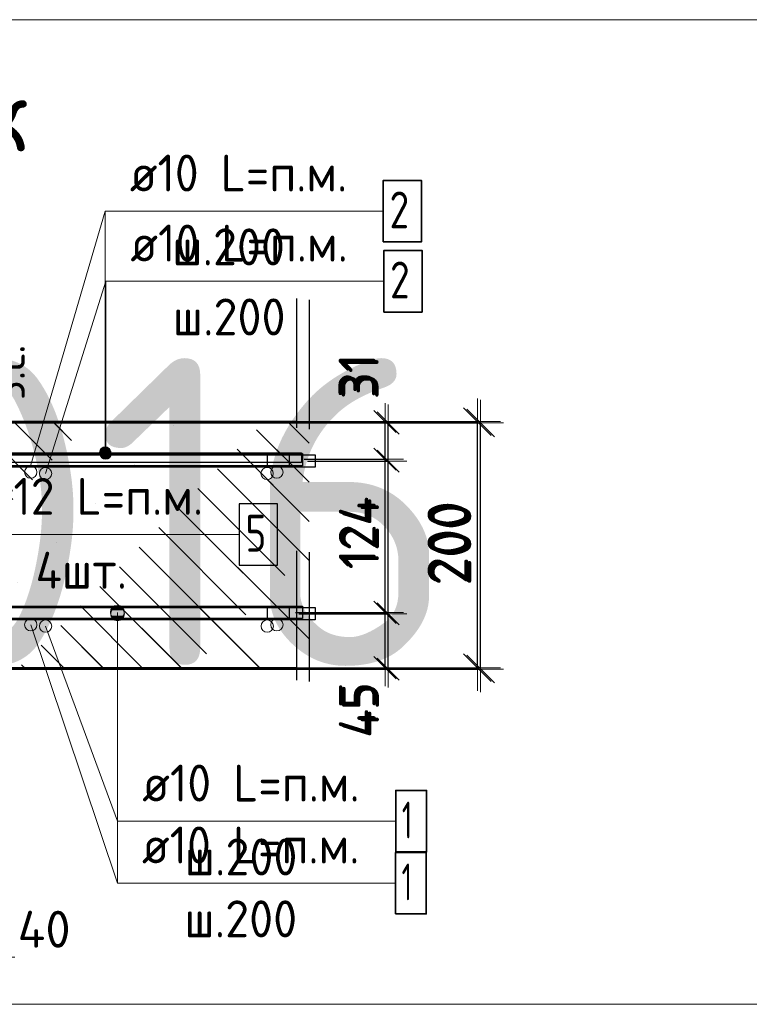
# Model space of a CAD drawing. Header units: metres. Extents: x -38 to 107, y -15 to 21.
# Tile 67 of 167: x 72.491 to 73.084, y 2.072 to 2.872. Entities that reach past the tile are written whole.
import ezdxf

# ---------------------------------------------------------------- set-up
doc = ezdxf.new("R2010")
doc.units = ezdxf.units.M
doc.header["$PDMODE"] = 65
doc.linetypes.add('______4', pattern=[0.135, 0.105, -0.03])
for name, color, linetype, lineweight in [('XR$3$Арм. стержнями верхней зоны', 180, 'Continuous', 35), ('XR$3$Арм. стержнями нижней зоны', 180, 'Continuous', 35), ('XR$3$Арм.стержн. Арматура края', 96, 'Continuous', 35), ('XR$3$Размерная линия (1)', 7, 'Continuous', 13), ('XR$3$Размерная линия_ общее', 7, 'Continuous', 13), ('XR$4$Текст_ примечание', 7, 'Continuous', 13), ('XR$5$Арм. стержнями верхней зоны', 180, 'Continuous', 35), ('XR$5$Арм. стержнями нижней зоны', 180, 'Continuous', 35), ('XR$5$Арм.стержн. Арматура края', 96, 'Continuous', 35), ('XR$5$Арм.стержн. Доп. арматура', 180, 'Continuous', 35), ('XR$5$ВК__отв в полу 1-2 эт', 220, 'Continuous', 25), ('XR$5$Размерная линия (1)', 7, 'Continuous', 13), ('XR$5$Размерная линия_ общее', 7, 'Continuous', 13)]:
    doc.layers.add(name, color=color, linetype=linetype, lineweight=lineweight)
doc.styles.add('ISOCPEUR', font='txt')
doc.dimstyles.new('DIMSTYLE_11', dxfattribs={"dimtxt": 0.033, "dimasz": 0.0375, "dimexe": 0, "dimexo": 0, "dimgap": 0.0165, "dimtad": 2, "dimdec": 0, "dimlfac": 1000, "dimrnd": 1, "dimzin": 12, "dimdsep": 46, "dimtxsty": 'ISOCPEUR', "dimblk1": 'ALL_ML_STRICH', "dimblk2": 'ALL_ML_STRICH', "dimsah": 1, "dimcen": 0, "dimclrd": 7, "dimclre": 256, "dimclrt": 7, "dimadec": 0, "dimazin": 0, "dimtfac": 1, "dimtdec": 0, "dimtix": 1, "dimtmove": 2, "dimatfit": 3, "dimfxl": 0, "dimtvp": 1.2, "dimtzin": 0, "dimlwd": 0, "dimlwe": -3, "dimarcsym": 0})
doc.dimstyles.new('DIMSTYLE_12', dxfattribs={"dimtxt": 0.03, "dimasz": 0.03, "dimexe": 0, "dimexo": 0, "dimgap": 0.015, "dimtad": 2, "dimdec": 0, "dimlfac": 1000, "dimrnd": 1, "dimzin": 12, "dimdsep": 46, "dimtxsty": 'ISOCPEUR', "dimblk1": 'ALL_ML_STRICH', "dimblk2": 'ALL_ML_STRICH', "dimsah": 1, "dimcen": 0, "dimclrd": 7, "dimclre": 256, "dimclrt": 7, "dimadec": 0, "dimazin": 0, "dimtfac": 1, "dimtdec": 0, "dimtix": 1, "dimtmove": 2, "dimatfit": 3, "dimfxl": 0, "dimtzin": 0, "dimlwd": 0, "dimlwe": -3, "dimarcsym": 0})
doc.dimstyles.new('DIMSTYLE_14', dxfattribs={"dimtxt": 0.03, "dimasz": 0.03, "dimexe": 0, "dimexo": 0, "dimgap": 0.015, "dimtad": 2, "dimdec": 0, "dimlfac": 1000, "dimrnd": 1, "dimzin": 12, "dimdsep": 46, "dimtxsty": 'ISOCPEUR', "dimblk1": 'ALL_ML_STRICH', "dimblk2": 'ALL_ML_STRICH', "dimsah": 1, "dimcen": 0, "dimclrd": 7, "dimclre": 256, "dimclrt": 7, "dimadec": 0, "dimazin": 0, "dimtfac": 1, "dimtdec": 0, "dimtix": 1, "dimtmove": 2, "dimatfit": 3, "dimfxl": 0, "dimtvp": 1.2, "dimtzin": 0, "dimlwd": 0, "dimlwe": -3, "dimarcsym": 0})
doc.dimstyles.new('DIMSTYLE_23', dxfattribs={"dimtxt": 0.03, "dimasz": 0.03, "dimexe": 0, "dimexo": 0, "dimgap": 0.015, "dimtad": 2, "dimdec": 0, "dimlfac": 1000, "dimrnd": 5, "dimzin": 12, "dimdsep": 46, "dimtxsty": 'ISOCPEUR', "dimblk1": 'ALL_ML_STRICH', "dimblk2": 'ALL_ML_STRICH', "dimsah": 1, "dimcen": 0, "dimclrd": 7, "dimclre": 256, "dimclrt": 7, "dimadec": 0, "dimazin": 0, "dimtfac": 1, "dimtdec": 0, "dimtix": 1, "dimtmove": 2, "dimatfit": 3, "dimfxl": 0, "dimtvp": 1.2, "dimtzin": 0, "dimlwd": 0, "dimlwe": -3, "dimarcsym": 0})
doc.dimstyles.new('DIMSTYLE_8', dxfattribs={"dimtxt": 0.033, "dimasz": 0.0375, "dimexe": 0, "dimexo": 0, "dimgap": 0.0165, "dimtad": 2, "dimdec": 0, "dimlfac": 1000, "dimrnd": 1, "dimzin": 12, "dimdsep": 46, "dimtxsty": 'ISOCPEUR', "dimblk1": 'ALL_ML_STRICH', "dimblk2": 'ALL_ML_STRICH', "dimsah": 1, "dimcen": 0, "dimclrd": 7, "dimclre": 256, "dimclrt": 7, "dimadec": 0, "dimazin": 0, "dimtfac": 1, "dimtdec": 0, "dimtix": 1, "dimtmove": 2, "dimatfit": 3, "dimfxl": 0, "dimtzin": 0, "dimlwd": 0, "dimlwe": -3, "dimarcsym": 0})
pattern_1 = [(135, (0, 0), (-0.031819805, -0.031819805), [0.4, -0.05, 0, -0.05]), (135, (-0.01591, -0.01591), (-0.031819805, -0.031819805), [0.8, -0.1, 0.1, -0.1])]

# ---------------------------------------------------------------- blocks, each defined once
blk = doc.blocks.new('ALL_ML_STRICH')
at = {"color": 0, "linetype": 'ByBlock', "lineweight": -2}
for p, q in [((0, -0.5), (0, 0.5)), ((-0.3, -0.3), (0.3, 0.3)), ((-1, 0), (0.5, 0))]:
    blk.add_line(p, q, dxfattribs=at)
blk = doc.blocks.new('*D97')
at = {"layer": 'DEFPOINTS', "color": 7, "linetype": 'Continuous', "lineweight": 13, "transparency": 33554687}
for p in [(72.69392, 2.54403), (72.69392, 2.34403), (72.86547, 2.34403)]:
    blk.add_point(p, dxfattribs=at)
at = {"layer": 'XR$3$Размерная линия_ общее', "color": 253, "linetype": 'Continuous', "lineweight": -2, "true_color": 0xa0a0a0, "transparency": 33554687}
for p, q in [((72.71392, 2.54403), (72.86547, 2.54403)), ((72.71392, 2.34403), (72.86547, 2.34403))]:
    blk.add_line(p, q, dxfattribs=at)
at = {"layer": 'XR$3$Размерная линия_ общее', "color": 7, "linetype": 'Continuous', "lineweight": -2, "transparency": 33554687}
blk.add_line((72.86547, 2.34403), (72.86547, 2.54403), dxfattribs=at)
at = {"layer": 'XR$3$Размерная линия_ общее', "color": 7, "linetype": 'Continuous', "lineweight": 13, "transparency": 33554687, "xscale": 0.0375, "yscale": 0.0375, "zscale": 0.0375}
for p, rotation in [((72.86547, 2.54403), 90), ((72.86547, 2.34403), 270)]:
    blk.add_blockref('ALL_ML_STRICH', p, dxfattribs=dict(at, rotation=rotation))
at = {"layer": 'XR$3$Размерная линия_ общее', "color": 7, "linetype": 'Continuous', "lineweight": 13, "transparency": 33554687, "insert": (72.84147, 2.44568), "char_height": 0.033, "width": 0.099, "attachment_point": 5, "rotation": 90, "style": 'ISOCPEUR'}
blk.add_mtext('\\A1;{200}', dxfattribs=at)
blk = doc.blocks.new('*D216')
at = {"layer": 'DEFPOINTS', "color": 7, "linetype": 'Continuous', "lineweight": 13, "transparency": 33554687}
for p in [(72.69781, 2.38903), (72.71066, 2.34403), (72.79047, 2.34403)]:
    blk.add_point(p, dxfattribs=at)
at = {"layer": 'XR$3$Размерная линия (1)', "color": 9, "linetype": 'Continuous', "lineweight": -2, "true_color": 0xc7c7c7, "transparency": 33554687}
for p, q in [((72.71781, 2.38903), (72.79047, 2.38903)), ((72.73066, 2.34403), (72.79047, 2.34403))]:
    blk.add_line(p, q, dxfattribs=at)
at = {"layer": 'XR$3$Размерная линия (1)', "color": 7, "linetype": 'Continuous', "lineweight": -2, "transparency": 33554687}
blk.add_line((72.79047, 2.34403), (72.79047, 2.38903), dxfattribs=at)
at = {"layer": 'XR$3$Размерная линия (1)', "color": 7, "linetype": 'Continuous', "lineweight": 13, "transparency": 33554687, "xscale": 0.03, "yscale": 0.03, "zscale": 0.03}
for p, rotation in [((72.79047, 2.38903), 90), ((72.79047, 2.34403), 270)]:
    blk.add_blockref('ALL_ML_STRICH', p, dxfattribs=dict(at, rotation=rotation))
at = {"layer": 'XR$3$Размерная линия (1)', "color": 7, "linetype": 'Continuous', "lineweight": 13, "transparency": 33554687, "insert": (72.76796, 2.31028), "char_height": 0.03, "width": 0.06, "attachment_point": 5, "rotation": 90, "style": 'ISOCPEUR'}
blk.add_mtext('\\A1;{45}', dxfattribs=at)
blk = doc.blocks.new('*D217')
at = {"layer": 'DEFPOINTS', "color": 7, "linetype": 'Continuous', "lineweight": 13, "transparency": 33554687}
for p in [(72.70483, 2.51303), (72.69781, 2.38903), (72.79047, 2.38903)]:
    blk.add_point(p, dxfattribs=at)
at = {"layer": 'XR$3$Размерная линия (1)', "color": 9, "linetype": 'Continuous', "lineweight": -2, "true_color": 0xc7c7c7, "transparency": 33554687}
for p, q in [((72.72483, 2.51303), (72.79047, 2.51303)), ((72.71781, 2.38903), (72.79047, 2.38903))]:
    blk.add_line(p, q, dxfattribs=at)
at = {"layer": 'XR$3$Размерная линия (1)', "color": 7, "linetype": 'Continuous', "lineweight": -2, "transparency": 33554687}
blk.add_line((72.79047, 2.38903), (72.79047, 2.51303), dxfattribs=at)
at = {"layer": 'XR$3$Размерная линия (1)', "color": 7, "linetype": 'Continuous', "lineweight": 13, "transparency": 33554687, "xscale": 0.03, "yscale": 0.03, "zscale": 0.03}
for p, rotation in [((72.79047, 2.51303), 90), ((72.79047, 2.38903), 270)]:
    blk.add_blockref('ALL_ML_STRICH', p, dxfattribs=dict(at, rotation=rotation))
at = {"layer": 'XR$3$Размерная линия (1)', "color": 7, "linetype": 'Continuous', "lineweight": 13, "transparency": 33554687, "insert": (72.76797, 2.45403), "char_height": 0.03, "width": 0.09, "attachment_point": 5, "rotation": 90, "style": 'ISOCPEUR'}
blk.add_mtext('\\A1;{124}', dxfattribs=at)
blk = doc.blocks.new('*D218')
at = {"layer": 'DEFPOINTS', "color": 7, "linetype": 'Continuous', "lineweight": 13, "transparency": 33554687}
for p in [(72.68696, 2.54403), (72.70483, 2.51303), (72.79047, 2.51303)]:
    blk.add_point(p, dxfattribs=at)
at = {"layer": 'XR$3$Размерная линия (1)', "color": 9, "linetype": 'Continuous', "lineweight": -2, "true_color": 0xc7c7c7, "transparency": 33554687}
for p, q in [((72.70696, 2.54403), (72.79047, 2.54403)), ((72.72483, 2.51303), (72.79047, 2.51303))]:
    blk.add_line(p, q, dxfattribs=at)
at = {"layer": 'XR$3$Размерная линия (1)', "color": 7, "linetype": 'Continuous', "lineweight": -2, "transparency": 33554687}
blk.add_line((72.79047, 2.51303), (72.79047, 2.54403), dxfattribs=at)
at = {"layer": 'XR$3$Размерная линия (1)', "color": 7, "linetype": 'Continuous', "lineweight": 13, "transparency": 33554687, "xscale": 0.03, "yscale": 0.03, "zscale": 0.03}
for p, rotation in [((72.79047, 2.54403), 90), ((72.79047, 2.51303), 270)]:
    blk.add_blockref('ALL_ML_STRICH', p, dxfattribs=dict(at, rotation=rotation))
at = {"layer": 'XR$3$Размерная линия (1)', "color": 7, "linetype": 'Continuous', "lineweight": 13, "transparency": 33554687, "insert": (72.76773, 2.58132), "char_height": 0.03, "width": 0.06, "attachment_point": 5, "rotation": 90, "style": 'ISOCPEUR'}
blk.add_mtext('\\A1;{31}', dxfattribs=at)
blk = doc.blocks.new('*D241')
at = {"layer": 'DEFPOINTS', "color": 7, "linetype": 'Continuous', "lineweight": 13, "transparency": 33554687}
for p in [(72.43211, 2.22403), (72.47211, 2.18403), (72.43211, 2.11005)]:
    blk.add_point(p, dxfattribs=at)
at = {"layer": 'XR$3$Размерная линия (1)', "color": 9, "linetype": 'Continuous', "lineweight": -2, "true_color": 0xc7c7c7, "transparency": 33554687}
for p, q in [((72.43211, 2.20403), (72.43211, 2.11005)), ((72.47211, 2.16403), (72.47211, 2.11005))]:
    blk.add_line(p, q, dxfattribs=at)
at = {"layer": 'XR$3$Размерная линия (1)', "color": 7, "linetype": 'Continuous', "lineweight": -2, "transparency": 33554687}
blk.add_line((72.43211, 2.11005), (72.47211, 2.11005), dxfattribs=at)
at = {"layer": 'XR$3$Размерная линия (1)', "color": 7, "linetype": 'Continuous', "lineweight": 13, "transparency": 33554687, "xscale": 0.03, "yscale": 0.03, "zscale": 0.03, "rotation": 180}
blk.add_blockref('ALL_ML_STRICH', (72.43211, 2.11005), dxfattribs=at)
at = {"layer": 'XR$3$Размерная линия (1)', "color": 7, "linetype": 'Continuous', "lineweight": 13, "transparency": 33554687, "xscale": 0.03, "yscale": 0.03, "zscale": 0.03}
blk.add_blockref('ALL_ML_STRICH', (72.47211, 2.11005), dxfattribs=at)
at = {"layer": 'XR$3$Размерная линия (1)', "color": 7, "linetype": 'Continuous', "lineweight": 13, "transparency": 33554687, "insert": (72.51092, 2.13273), "char_height": 0.03, "width": 0.06, "attachment_point": 5, "style": 'ISOCPEUR'}
blk.add_mtext('\\A1;{40}', dxfattribs=at)
blk = doc.blocks.new('*D846')
at = {"layer": 'DEFPOINTS', "color": 7, "linetype": 'Continuous', "lineweight": 13, "transparency": 33554687}
for p in [(72.69135, 2.54518), (72.69135, 2.34518), (72.8629, 2.34518)]:
    blk.add_point(p, dxfattribs=at)
at = {"layer": 'XR$5$Размерная линия_ общее', "color": 253, "linetype": 'Continuous', "lineweight": -2, "true_color": 0xa0a0a0, "transparency": 33554687}
for p, q in [((72.71135, 2.54518), (72.8629, 2.54518)), ((72.71135, 2.34518), (72.8629, 2.34518))]:
    blk.add_line(p, q, dxfattribs=at)
at = {"layer": 'XR$5$Размерная линия_ общее', "color": 7, "linetype": 'Continuous', "lineweight": -2, "transparency": 33554687}
blk.add_line((72.8629, 2.34518), (72.8629, 2.54518), dxfattribs=at)
at = {"layer": 'XR$5$Размерная линия_ общее', "color": 7, "linetype": 'Continuous', "lineweight": 13, "transparency": 33554687, "xscale": 0.0375, "yscale": 0.0375, "zscale": 0.0375}
for p, rotation in [((72.8629, 2.54518), 90), ((72.8629, 2.34518), 270)]:
    blk.add_blockref('ALL_ML_STRICH', p, dxfattribs=dict(at, rotation=rotation))
at = {"layer": 'XR$5$Размерная линия_ общее', "color": 7, "linetype": 'Continuous', "lineweight": 13, "transparency": 33554687, "insert": (72.8389, 2.44683), "char_height": 0.033, "width": 0.099, "attachment_point": 5, "rotation": 90, "style": 'ISOCPEUR'}
blk.add_mtext('\\A1;{200}', dxfattribs=at)
blk = doc.blocks.new('*D957')
at = {"layer": 'DEFPOINTS', "color": 7, "linetype": 'Continuous', "lineweight": 13, "transparency": 33554687}
for p in [(72.69524, 2.39018), (72.70809, 2.34518), (72.7879, 2.34518)]:
    blk.add_point(p, dxfattribs=at)
at = {"layer": 'XR$5$Размерная линия (1)', "color": 9, "linetype": 'Continuous', "lineweight": -2, "true_color": 0xc7c7c7, "transparency": 33554687}
for p, q in [((72.71524, 2.39018), (72.7879, 2.39018)), ((72.72809, 2.34518), (72.7879, 2.34518))]:
    blk.add_line(p, q, dxfattribs=at)
at = {"layer": 'XR$5$Размерная линия (1)', "color": 7, "linetype": 'Continuous', "lineweight": -2, "transparency": 33554687}
blk.add_line((72.7879, 2.34518), (72.7879, 2.39018), dxfattribs=at)
at = {"layer": 'XR$5$Размерная линия (1)', "color": 7, "linetype": 'Continuous', "lineweight": 13, "transparency": 33554687, "xscale": 0.03, "yscale": 0.03, "zscale": 0.03}
for p, rotation in [((72.7879, 2.39018), 90), ((72.7879, 2.34518), 270)]:
    blk.add_blockref('ALL_ML_STRICH', p, dxfattribs=dict(at, rotation=rotation))
at = {"layer": 'XR$5$Размерная линия (1)', "color": 7, "linetype": 'Continuous', "lineweight": 13, "transparency": 33554687, "insert": (72.76539, 2.31143), "char_height": 0.03, "width": 0.06, "attachment_point": 5, "rotation": 90, "style": 'ISOCPEUR'}
blk.add_mtext('\\A1;{45}', dxfattribs=at)
blk = doc.blocks.new('*D958')
at = {"layer": 'DEFPOINTS', "color": 7, "linetype": 'Continuous', "lineweight": 13, "transparency": 33554687}
for p in [(72.70226, 2.51461), (72.69524, 2.39018), (72.7879, 2.39018)]:
    blk.add_point(p, dxfattribs=at)
at = {"layer": 'XR$5$Размерная линия (1)', "color": 9, "linetype": 'Continuous', "lineweight": -2, "true_color": 0xc7c7c7, "transparency": 33554687}
for p, q in [((72.72226, 2.51461), (72.7879, 2.51461)), ((72.71524, 2.39018), (72.7879, 2.39018))]:
    blk.add_line(p, q, dxfattribs=at)
at = {"layer": 'XR$5$Размерная линия (1)', "color": 7, "linetype": 'Continuous', "lineweight": -2, "transparency": 33554687}
blk.add_line((72.7879, 2.39018), (72.7879, 2.51461), dxfattribs=at)
at = {"layer": 'XR$5$Размерная линия (1)', "color": 7, "linetype": 'Continuous', "lineweight": 13, "transparency": 33554687, "xscale": 0.03, "yscale": 0.03, "zscale": 0.03}
for p, rotation in [((72.7879, 2.51461), 90), ((72.7879, 2.39018), 270)]:
    blk.add_blockref('ALL_ML_STRICH', p, dxfattribs=dict(at, rotation=rotation))
at = {"layer": 'XR$5$Размерная линия (1)', "color": 7, "linetype": 'Continuous', "lineweight": 13, "transparency": 33554687, "insert": (72.7654, 2.4554), "char_height": 0.03, "width": 0.09, "attachment_point": 5, "rotation": 90, "style": 'ISOCPEUR'}
blk.add_mtext('\\A1;{124}', dxfattribs=at)
blk = doc.blocks.new('*D959')
at = {"layer": 'DEFPOINTS', "color": 7, "linetype": 'Continuous', "lineweight": 13, "transparency": 33554687}
for p in [(72.68439, 2.54518), (72.70226, 2.51461), (72.7879, 2.51461)]:
    blk.add_point(p, dxfattribs=at)
at = {"layer": 'XR$5$Размерная линия (1)', "color": 9, "linetype": 'Continuous', "lineweight": -2, "true_color": 0xc7c7c7, "transparency": 33554687}
for p, q in [((72.70439, 2.54518), (72.7879, 2.54518)), ((72.72226, 2.51461), (72.7879, 2.51461))]:
    blk.add_line(p, q, dxfattribs=at)
at = {"layer": 'XR$5$Размерная линия (1)', "color": 7, "linetype": 'Continuous', "lineweight": -2, "transparency": 33554687}
blk.add_line((72.7879, 2.51461), (72.7879, 2.54518), dxfattribs=at)
at = {"layer": 'XR$5$Размерная линия (1)', "color": 7, "linetype": 'Continuous', "lineweight": 13, "transparency": 33554687, "xscale": 0.03, "yscale": 0.03, "zscale": 0.03}
for p, rotation in [((72.7879, 2.54518), 90), ((72.7879, 2.51461), 270)]:
    blk.add_blockref('ALL_ML_STRICH', p, dxfattribs=dict(at, rotation=rotation))
at = {"layer": 'XR$5$Размерная линия (1)', "color": 7, "linetype": 'Continuous', "lineweight": 13, "transparency": 33554687, "insert": (72.76516, 2.58247), "char_height": 0.03, "width": 0.06, "attachment_point": 5, "rotation": 90, "style": 'ISOCPEUR'}
blk.add_mtext('\\A1;{31}', dxfattribs=at)
blk = doc.blocks.new('*D969')
at = {"layer": 'DEFPOINTS', "color": 7, "linetype": 'Continuous', "lineweight": 13, "transparency": 33554687}
for p in [(72.4287, 2.54518), (72.4287, 2.51918), (72.46868, 2.51918)]:
    blk.add_point(p, dxfattribs=at)
at = {"layer": 'XR$5$Размерная линия_ общее', "color": 253, "linetype": 'Continuous', "lineweight": -2, "true_color": 0xa0a0a0, "transparency": 33554687}
for p, q in [((72.4487, 2.54518), (72.46868, 2.54518)), ((72.4487, 2.51918), (72.46868, 2.51918))]:
    blk.add_line(p, q, dxfattribs=at)
at = {"layer": 'XR$5$Размерная линия_ общее', "color": 7, "linetype": 'Continuous', "lineweight": -2, "transparency": 33554687}
blk.add_line((72.46868, 2.51918), (72.46868, 2.54518), dxfattribs=at)
at = {"layer": 'XR$5$Размерная линия_ общее', "color": 7, "linetype": 'Continuous', "lineweight": 13, "transparency": 33554687, "xscale": 0.0375, "yscale": 0.0375, "zscale": 0.0375}
for p, rotation in [((72.46868, 2.54518), 90), ((72.46868, 2.51918), 270)]:
    blk.add_blockref('ALL_ML_STRICH', p, dxfattribs=dict(at, rotation=rotation))
at = {"layer": 'XR$5$Размерная линия_ общее', "color": 7, "linetype": 'Continuous', "lineweight": 13, "transparency": 33554687, "insert": (72.46822, 2.56255), "char_height": 0.027, "width": 0.00135, "attachment_point": 1, "rotation": 90, "line_spacing_factor": 0.60241, "style": 'ISOCPEUR'}
blk.add_mtext('з.с.', dxfattribs=at)
at = {"layer": 'XR$5$Размерная линия_ общее', "color": 7, "linetype": 'Continuous', "lineweight": 13, "transparency": 33554687, "insert": (72.44468, 2.58291), "char_height": 0.033, "width": 0.066, "attachment_point": 5, "rotation": 90, "style": 'ISOCPEUR'}
blk.add_mtext('\\A1;{26}', dxfattribs=at)

msp = doc.modelspace()

# ---------------------------------------------------------------- hatches: boundary and pattern name
at = {"linetype": 'Continuous', "lineweight": 13, "transparency": 33554687}
h = msp.add_hatch(dxfattribs=at)
h.set_pattern_fill('__________540', scale=0.015, style=0, pattern_type=2)
h.set_pattern_definition(pattern_1)
h.paths.add_polyline_path([(72.40003, 2.54518), (72.40003, 2.34518), (72.71593, 2.34518), (72.71593, 2.54518)], flags=0)
at = {"linetype": 'Continuous', "lineweight": 25, "transparency": 33554687}
h = msp.add_hatch(dxfattribs=at)
h.set_pattern_fill('__________540', scale=0.015, style=0, pattern_type=2)
h.set_pattern_definition(pattern_1)
h.paths.add_polyline_path([(72.47211, 2.54403), (72.47211, 2.34403), (72.72626, 2.34403), (72.72626, 2.54403)], flags=0)
at = {"layer": 'XR$3$Арм. стержнями верхней зоны', "linetype": 'Continuous', "lineweight": 13, "transparency": 33554687}
for points in [[(72.56482, 2.52128), (72.55708, 2.52128), (72.55645, 2.51903)], [(72.56482, 2.52128), (72.55645, 2.51903), (72.56545, 2.51903)], [(72.5632, 2.5229), (72.5587, 2.5229), (72.55708, 2.52128)], [(72.5632, 2.5229), (72.55708, 2.52128), (72.56482, 2.52128)], [(72.5587, 2.5229), (72.5632, 2.5229), (72.56095, 2.52353)], [(72.56545, 2.51903), (72.55645, 2.51903), (72.55708, 2.51678)], [(72.56545, 2.51903), (72.55708, 2.51678), (72.56482, 2.51678)], [(72.56482, 2.51678), (72.55708, 2.51678), (72.5587, 2.51516)], [(72.56482, 2.51678), (72.5587, 2.51516), (72.5632, 2.51516)], [(72.5632, 2.51516), (72.5587, 2.51516), (72.56095, 2.51453)]]:
    msp.add_hatch(color=7, dxfattribs=at).paths.add_polyline_path(points)
at = {"layer": 'XR$3$Арм. стержнями нижней зоны', "linetype": 'Continuous', "lineweight": 13, "transparency": 33554687}
for points in [[(72.56578, 2.39185), (72.57545, 2.39185), (72.57343, 2.39387)], [(72.56578, 2.39185), (72.57343, 2.39387), (72.5678, 2.39387)], [(72.5678, 2.39387), (72.57343, 2.39387), (72.57062, 2.39466)], [(72.56499, 2.38903), (72.57624, 2.38903), (72.57545, 2.39185)], [(72.56499, 2.38903), (72.57545, 2.39185), (72.56578, 2.39185)], [(72.56578, 2.38622), (72.57624, 2.38903), (72.56499, 2.38903)], [(72.56578, 2.38622), (72.57545, 2.38622), (72.57624, 2.38903)], [(72.5678, 2.3842), (72.57545, 2.38622), (72.56578, 2.38622)], [(72.5678, 2.3842), (72.57343, 2.3842), (72.57545, 2.38622)], [(72.57343, 2.3842), (72.5678, 2.3842), (72.57062, 2.38341)]]:
    msp.add_hatch(color=7, dxfattribs=at).paths.add_polyline_path(points)
at = {"layer": 'XR$5$Арм. стержнями верхней зоны', "linetype": 'Continuous', "lineweight": 13, "transparency": 33554687}
for points in [[(72.56438, 2.52243), (72.55664, 2.52243), (72.55601, 2.52018)], [(72.56438, 2.52243), (72.55601, 2.52018), (72.56501, 2.52018)], [(72.56501, 2.52018), (72.55601, 2.52018), (72.55664, 2.51793)], [(72.56276, 2.52405), (72.55826, 2.52405), (72.55664, 2.52243)], [(72.56276, 2.52405), (72.55664, 2.52243), (72.56438, 2.52243)], [(72.56501, 2.52018), (72.55664, 2.51793), (72.56438, 2.51793)], [(72.55826, 2.52405), (72.56276, 2.52405), (72.56051, 2.52468)], [(72.56438, 2.51793), (72.55664, 2.51793), (72.55826, 2.51631)], [(72.56438, 2.51793), (72.55826, 2.51631), (72.56276, 2.51631)], [(72.56276, 2.51631), (72.55826, 2.51631), (72.56051, 2.51568)]]:
    msp.add_hatch(color=7, dxfattribs=at).paths.add_polyline_path(points)
at = {"layer": 'XR$5$Арм. стержнями нижней зоны', "linetype": 'Continuous', "lineweight": 13, "transparency": 33554687}
for points in [[(72.56477, 2.39018), (72.57602, 2.39018), (72.57523, 2.393)], [(72.56477, 2.39018), (72.57523, 2.393), (72.56556, 2.393)], [(72.56556, 2.393), (72.57523, 2.393), (72.57321, 2.39502)], [(72.56556, 2.393), (72.57321, 2.39502), (72.56758, 2.39502)], [(72.56758, 2.39502), (72.57321, 2.39502), (72.5704, 2.39581)], [(72.56556, 2.38737), (72.57602, 2.39018), (72.56477, 2.39018)], [(72.56556, 2.38737), (72.57523, 2.38737), (72.57602, 2.39018)], [(72.56758, 2.38535), (72.57523, 2.38737), (72.56556, 2.38737)], [(72.56758, 2.38535), (72.57321, 2.38535), (72.57523, 2.38737)], [(72.57321, 2.38535), (72.56758, 2.38535), (72.5704, 2.38456)]]:
    msp.add_hatch(color=7, dxfattribs=at).paths.add_polyline_path(points)

# ---------------------------------------------------------------- linework, layer by layer
at = {"color": 7, "linetype": 'Continuous', "lineweight": 13, "transparency": 33554687}
for p, q in [((72.51211, 2.50298), (72.56095, 2.6592)), ((72.50006, 2.38013), (72.5704, 2.17014)), ((72.51215, 2.37898), (72.57062, 2.22046))]:
    msp.add_line(p, q, dxfattribs=at)
at = {"color": 7, "linetype": '______4', "lineweight": 25, "transparency": 33554687}
for p, q in [((72.71593, 2.64518), (72.71593, 2.24518)), ((72.72626, 2.64403), (72.72626, 2.24403))]:
    msp.add_line(p, q, dxfattribs=at)
at = {"color": 7, "linetype": 'Continuous', "lineweight": 35, "transparency": 33554687}
for p, q in [((72.71593, 2.54518), (72.40003, 2.54518)), ((72.72626, 2.54403), (72.47211, 2.54403)), ((72.40003, 2.34518), (72.71593, 2.34518)), ((72.47211, 2.34403), (72.72626, 2.34403))]:
    msp.add_line(p, q, dxfattribs=at)
at = {"color": 7, "linetype": 'Continuous', "lineweight": 13, "transparency": 33554687}
for centre in [(72.50003, 2.50413), (72.51211, 2.50298), (72.69211, 2.50298), (72.70003, 2.50413), (72.50006, 2.38013), (72.70006, 2.38013), (72.51215, 2.37898), (72.69215, 2.37898)]:
    msp.add_circle(centre, 0.005, dxfattribs=at)
at = {"layer": 'XR$3$Арм. стержнями верхней зоны', "color": 7, "linetype": 'Continuous', "lineweight": 13, "transparency": 33554687}
for p, q in [((72.56095, 2.6592), (72.78695, 2.6592)), ((72.56095, 2.6592), (72.56095, 2.51903)), ((72.56095, 2.52353), (72.56095, 2.52353)), ((72.55645, 2.51903), (72.55645, 2.51903)), ((72.56095, 2.51453), (72.56095, 2.51453)), ((72.56545, 2.51903), (72.56545, 2.51903))]:
    msp.add_line(p, q, dxfattribs=at)
at = {"layer": 'XR$3$Арм. стержнями верхней зоны', "color": 7, "linetype": 'Continuous', "lineweight": 35, "transparency": 33554687}
msp.add_lwpolyline([(72.78695, 2.6342), (72.81795, 2.6342), (72.81795, 2.6842), (72.78695, 2.6842), (72.78695, 2.6342)], dxfattribs=at)
at = {"layer": 'XR$3$Арм. стержнями верхней зоны', "color": 4, "linetype": 'Continuous', "lineweight": 25, "transparency": 33554687}
msp.add_lwpolyline([(72.19209, 2.51803), (72.73126, 2.51803), (72.73126, 2.50803), (72.19209, 2.50803), (72.19209, 2.51803)], dxfattribs=at)
at = {"layer": 'XR$3$Арм. стержнями верхней зоны', "color": 7, "linetype": 'Continuous', "lineweight": 13, "transparency": 33554687}
msp.add_circle((72.56095, 2.51903), 0.0045, dxfattribs=at)
at = {"layer": 'XR$3$Арм. стержнями нижней зоны', "color": 7, "linetype": 'Continuous', "lineweight": 13, "transparency": 33554687}
for p, q in [((72.57062, 2.39466), (72.57062, 2.39466)), ((72.56499, 2.38903), (72.56499, 2.38903)), ((72.57062, 2.22046), (72.57062, 2.38903)), ((72.57624, 2.38903), (72.57624, 2.38903)), ((72.57062, 2.38341), (72.57062, 2.38341)), ((72.57062, 2.22046), (72.79662, 2.22046))]:
    msp.add_line(p, q, dxfattribs=at)
at = {"layer": 'XR$3$Арм. стержнями нижней зоны', "color": 4, "linetype": 'Continuous', "lineweight": 25, "transparency": 33554687}
msp.add_lwpolyline([(72.19206, 2.39403), (72.73126, 2.39403), (72.73126, 2.38403), (72.19206, 2.38403), (72.19206, 2.39403)], dxfattribs=at)
at = {"layer": 'XR$3$Арм. стержнями нижней зоны', "color": 7, "linetype": 'Continuous', "lineweight": 35, "transparency": 33554687}
msp.add_lwpolyline([(72.79662, 2.19546), (72.82162, 2.19546), (72.82162, 2.24546), (72.79662, 2.24546), (72.79662, 2.19546)], dxfattribs=at)
at = {"layer": 'XR$3$Арм. стержнями нижней зоны', "color": 7, "linetype": 'Continuous', "lineweight": 13, "transparency": 33554687}
msp.add_circle((72.57062, 2.38903), 0.00563, dxfattribs=at)
at = {"layer": 'XR$3$Арм.стержн. Арматура края', "color": 4, "linetype": 'Continuous', "lineweight": 25, "transparency": 33554687}
for points in [[(72.22538, 2.51803), (72.69203, 2.51803), (72.69203, 2.50803)], [(72.69203, 2.50803), (72.22607, 2.50803)], [(72.22607, 2.39403), (72.69203, 2.39403), (72.69203, 2.38403), (72.22538, 2.38403)]]:
    msp.add_lwpolyline(points, dxfattribs=at)
at = {"layer": 'XR$4$Текст_ примечание', "color": 7, "linetype": 'Continuous', "lineweight": 13, "transparency": 33554687}
for p, q in [((86.41979, 2.87171), (67.91979, 2.87171)), ((86.41979, 2.07171), (67.91979, 2.07171))]:
    msp.add_line(p, q, dxfattribs=at)
at = {"layer": 'XR$5$Арм. стержнями верхней зоны', "color": 7, "linetype": 'Continuous', "lineweight": 13, "transparency": 33554687}
for p, q in [((72.56051, 2.71612), (72.78651, 2.71612)), ((72.56051, 2.71612), (72.56051, 2.52018)), ((72.55601, 2.52018), (72.55601, 2.52018)), ((72.56051, 2.52468), (72.56051, 2.52468)), ((72.56501, 2.52018), (72.56501, 2.52018)), ((72.56051, 2.51568), (72.56051, 2.51568))]:
    msp.add_line(p, q, dxfattribs=at)
at = {"layer": 'XR$5$Арм. стержнями верхней зоны', "color": 7, "linetype": 'Continuous', "lineweight": 35, "transparency": 33554687}
msp.add_lwpolyline([(72.78651, 2.69112), (72.81751, 2.69112), (72.81751, 2.74112), (72.78651, 2.74112), (72.78651, 2.69112)], dxfattribs=at)
at = {"layer": 'XR$5$Арм. стержнями верхней зоны', "color": 4, "linetype": 'Continuous', "lineweight": 25, "transparency": 33554687}
msp.add_lwpolyline([(72.20003, 2.51918), (72.72093, 2.51918), (72.72093, 2.50918), (72.20003, 2.50918), (72.20003, 2.51918)], dxfattribs=at)
at = {"layer": 'XR$5$Арм. стержнями верхней зоны', "color": 7, "linetype": 'Continuous', "lineweight": 13, "transparency": 33554687}
msp.add_circle((72.56051, 2.52018), 0.0045, dxfattribs=at)
at = {"layer": 'XR$5$Арм. стержнями нижней зоны', "color": 7, "linetype": 'Continuous', "lineweight": 13, "transparency": 33554687}
for p, q in [((72.5704, 2.39581), (72.5704, 2.39581)), ((72.56477, 2.39018), (72.56477, 2.39018)), ((72.5704, 2.17014), (72.5704, 2.39018)), ((72.5704, 2.38456), (72.5704, 2.38456)), ((72.57602, 2.39018), (72.57602, 2.39018)), ((72.5704, 2.17014), (72.7964, 2.17014))]:
    msp.add_line(p, q, dxfattribs=at)
at = {"layer": 'XR$5$Арм. стержнями нижней зоны', "color": 4, "linetype": 'Continuous', "lineweight": 25, "transparency": 33554687}
msp.add_lwpolyline([(72.20003, 2.39518), (72.72093, 2.39518), (72.72093, 2.38518), (72.20003, 2.38518), (72.20003, 2.39518)], dxfattribs=at)
at = {"layer": 'XR$5$Арм. стержнями нижней зоны', "color": 7, "linetype": 'Continuous', "lineweight": 35, "transparency": 33554687}
msp.add_lwpolyline([(72.7964, 2.14514), (72.8214, 2.14514), (72.8214, 2.19514), (72.7964, 2.19514), (72.7964, 2.14514)], dxfattribs=at)
at = {"layer": 'XR$5$Арм. стержнями нижней зоны', "color": 7, "linetype": 'Continuous', "lineweight": 13, "transparency": 33554687}
msp.add_circle((72.5704, 2.39018), 0.00563, dxfattribs=at)
at = {"layer": 'XR$5$Арм.стержн. Арматура края', "color": 4, "linetype": 'Continuous', "lineweight": 25, "transparency": 33554687}
for points in [[(72.23851, 2.51918), (72.70995, 2.51918), (72.70995, 2.50918), (72.2392, 2.50918)], [(72.2392, 2.39518), (72.70995, 2.39518), (72.70995, 2.38518)], [(72.70995, 2.38518), (72.23851, 2.38518)]]:
    msp.add_lwpolyline(points, dxfattribs=at)
at = {"layer": 'XR$5$Арм.стержн. Арматура края', "color": 40, "linetype": 'Continuous', "lineweight": 25, "transparency": 33554687}
msp.add_lwpolyline([(72.43396, 2.51982), (72.71993, 2.51982), (72.71993, 2.51182), (72.43413, 2.51182)], dxfattribs=at)
at = {"layer": 'XR$5$Арм.стержн. Доп. арматура', "color": 7, "linetype": 'Continuous', "lineweight": 13, "transparency": 33554687}
msp.add_line((72.44344, 2.45342), (72.66944, 2.45342), dxfattribs=at)
at = {"layer": 'XR$5$Арм.стержн. Доп. арматура', "color": 7, "linetype": 'Continuous', "lineweight": 25, "transparency": 33554687}
msp.add_lwpolyline([(72.66944, 2.42842), (72.70044, 2.42842), (72.70044, 2.47842), (72.66944, 2.47842), (72.66944, 2.42842)], dxfattribs=at)
at = {"layer": 'XR$5$ВК__отв в полу 1-2 эт', "color": 7, "linetype": 'Continuous', "lineweight": 13, "transparency": 33554687}
msp.add_line((72.50003, 2.51013), (72.56051, 2.71612), dxfattribs=at)

# ---------------------------------------------------------------- texts
at = {"color": 7, "linetype": 'Continuous', "lineweight": 13, "transparency": 33554687, "insert": (72.4968, 2.76454), "char_height": 0.06, "width": 0.1777778, "attachment_point": 9, "style": 'ISOCPEUR'}
msp.add_mtext('\\A1;{\\fISOCPEUR|i0|b0;\\H0.060000;\\W1.000000;\\C7;ж-ж}\\P', dxfattribs=at)
at = {"layer": 'XR$3$Арм. стержнями верхней зоны', "color": 7, "linetype": 'Continuous', "lineweight": 25, "transparency": 33554687, "char_height": 0.03, "attachment_point": 7, "style": 'ISOCPEUR'}
for s, insert, width in [('\\W0.94;ø10 L=п.м.', (72.58095, 2.6752), 0.1999831), ('\\W0.78;2', (72.79195, 2.6452), 0.0326407), ('\\W0.95;ш.200 ', (72.61545, 2.6152), 0.1311997)]:
    msp.add_mtext(s, dxfattribs=dict(at, insert=insert, width=width))
at = {"layer": 'XR$3$Арм. стержнями нижней зоны', "color": 7, "linetype": 'Continuous', "lineweight": 25, "transparency": 33554687, "char_height": 0.03, "attachment_point": 7, "style": 'ISOCPEUR'}
for s, insert, width in [('\\W0.94;ø10 L=п.м.', (72.59062, 2.23646), 0.1999831), ('\\W0.56;1', (72.80162, 2.20646), 0.0233333), ('\\W0.95;ш.200 ', (72.62512, 2.17646), 0.1311996)]:
    msp.add_mtext(s, dxfattribs=dict(at, insert=insert, width=width))
at = {"layer": 'XR$4$Текст_ примечание', "color": 7, "linetype": 'Continuous', "lineweight": 35, "transparency": 33554687, "insert": (70.35063, 2.34671), "char_height": 0.25, "width": 2.7437149, "attachment_point": 7, "style": 'ISOCPEUR'}
msp.add_mtext('\\W0.96;ГОСТ 34028-2016', dxfattribs=at)
at = {"layer": 'XR$5$Арм. стержнями верхней зоны', "color": 7, "linetype": 'Continuous', "lineweight": 25, "transparency": 33554687, "char_height": 0.03, "attachment_point": 7, "style": 'ISOCPEUR'}
for s, insert, width in [('\\W0.94;ø10 L=п.м.', (72.58051, 2.73212), 0.1999832), ('\\W0.78;2', (72.79151, 2.70212), 0.0326407), ('\\W0.95;ш.200 ', (72.61501, 2.67212), 0.1311996)]:
    msp.add_mtext(s, dxfattribs=dict(at, insert=insert, width=width))
at = {"layer": 'XR$5$Арм. стержнями нижней зоны', "color": 7, "linetype": 'Continuous', "lineweight": 25, "transparency": 33554687, "char_height": 0.03, "attachment_point": 7, "style": 'ISOCPEUR'}
for s, insert, width in [('\\W0.94;ø10 L=п.м.', (72.5904, 2.18614), 0.1999831), ('\\W0.56;1', (72.8014, 2.15614), 0.0233333), ('\\W0.95;ш.200 ', (72.6249, 2.12614), 0.1311997)]:
    msp.add_mtext(s, dxfattribs=dict(at, insert=insert, width=width))
at = {"layer": 'XR$5$Арм.стержн. Доп. арматура', "color": 7, "linetype": 'Continuous', "lineweight": 25, "transparency": 33554687, "char_height": 0.03, "attachment_point": 7, "style": 'ISOCPEUR'}
for s, insert, width in [('\\W0.94;ø12 L=п.м.', (72.46344, 2.46942), 0.1999832), ('\\W0.78;5', (72.67444, 2.43942), 0.0326407), ('\\W0.95;4шт. ', (72.50394, 2.40942), 0.1191575)]:
    msp.add_mtext(s, dxfattribs=dict(at, insert=insert, width=width))

# ---------------------------------------------------------------- dimensions: what is measured, and where the dimension line sits
at = {"layer": 'XR$3$Размерная линия (1)', "color": 7, "linetype": 'Continuous', "lineweight": 13, "transparency": 33554687}
for base, p1, p2, dimstyle, picture, middle in [((72.79047, 2.54403), (72.72483, 2.51303), (72.70696, 2.54403), 'DIMSTYLE_14', '*D218', (72.76773, 2.58132)), ((72.79047, 2.51303), (72.71781, 2.38903), (72.72483, 2.51303), 'DIMSTYLE_12', '*D217', (72.76797, 2.45403)), ((72.79047, 2.38903), (72.73066, 2.34403), (72.71781, 2.38903), 'DIMSTYLE_14', '*D216', (72.76796, 2.31028))]:
    dim = msp.add_linear_dim(base=base, p1=p1, p2=p2, angle=90, dimstyle=dimstyle, override={"dimpost": '<>', "dimclrd": 7, "dimclre": 9, "dimclrt": 7, "dimlwd": 0, "dimlwe": 65533}, dxfattribs=at)
    dim.commit()
    dim.dimension.update_dxf_attribs({"geometry": picture, "text_midpoint": middle, "dimtype": 160})
dim = msp.add_linear_dim(base=(72.47211, 2.11005), p1=(72.43211, 2.20403), p2=(72.47211, 2.16403), dimstyle='DIMSTYLE_23', override={"dimpost": '<>', "dimclrd": 7, "dimclre": 9, "dimclrt": 7, "dimlwd": 0, "dimlwe": 65533}, dxfattribs=at)
dim.commit()
dim.dimension.update_dxf_attribs({"geometry": '*D241', "text_midpoint": (72.51092, 2.13273), "dimtype": 160})
at = {"layer": 'XR$3$Размерная линия_ общее', "color": 7, "linetype": 'Continuous', "lineweight": 13, "transparency": 33554687}
dim = msp.add_linear_dim(base=(72.86547, 2.54403), p1=(72.71392, 2.34403), p2=(72.71392, 2.54403), angle=90, dimstyle='DIMSTYLE_8', override={"dimpost": '<>', "dimclrd": 7, "dimclre": 253, "dimclrt": 7, "dimlwd": 0, "dimlwe": 65533}, dxfattribs=at)
dim.commit()
dim.dimension.update_dxf_attribs({"geometry": '*D97', "text_midpoint": (72.84147, 2.44568), "dimtype": 160})
at = {"layer": 'XR$5$Размерная линия (1)', "color": 7, "linetype": 'Continuous', "lineweight": 13, "transparency": 33554687}
for base, p1, p2, dimstyle, picture, middle in [((72.7879, 2.54518), (72.72226, 2.51461), (72.70439, 2.54518), 'DIMSTYLE_14', '*D959', (72.76516, 2.58247)), ((72.7879, 2.51461), (72.71524, 2.39018), (72.72226, 2.51461), 'DIMSTYLE_12', '*D958', (72.7654, 2.4554)), ((72.7879, 2.39018), (72.72809, 2.34518), (72.71524, 2.39018), 'DIMSTYLE_14', '*D957', (72.76539, 2.31143))]:
    dim = msp.add_linear_dim(base=base, p1=p1, p2=p2, angle=90, dimstyle=dimstyle, override={"dimpost": '<>', "dimclrd": 7, "dimclre": 9, "dimclrt": 7, "dimlwd": 0, "dimlwe": 65533}, dxfattribs=at)
    dim.commit()
    dim.dimension.update_dxf_attribs({"geometry": picture, "text_midpoint": middle, "dimtype": 160})
at = {"layer": 'XR$5$Размерная линия_ общее', "color": 7, "linetype": 'Continuous', "lineweight": 13, "transparency": 33554687}
dim = msp.add_linear_dim(base=(72.46868, 2.54518), p1=(72.4487, 2.51918), p2=(72.4487, 2.54518), angle=90, text='<>\\Xз.с.', dimstyle='DIMSTYLE_11', override={"dimpost": '<>', "dimclrd": 7, "dimclre": 253, "dimclrt": 7, "dimlwd": 0, "dimlwe": 65533}, dxfattribs=at)
dim.commit()
dim.dimension.update_dxf_attribs({"geometry": '*D969', "text_midpoint": (72.44468, 2.58291), "dimtype": 160})
dim = msp.add_linear_dim(base=(72.8629, 2.54518), p1=(72.71135, 2.34518), p2=(72.71135, 2.54518), angle=90, dimstyle='DIMSTYLE_8', override={"dimpost": '<>', "dimclrd": 7, "dimclre": 253, "dimclrt": 7, "dimlwd": 0, "dimlwe": 65533}, dxfattribs=at)
dim.commit()
dim.dimension.update_dxf_attribs({"geometry": '*D846', "text_midpoint": (72.8389, 2.44683), "dimtype": 160})

doc.saveas('drawing.dxf')
